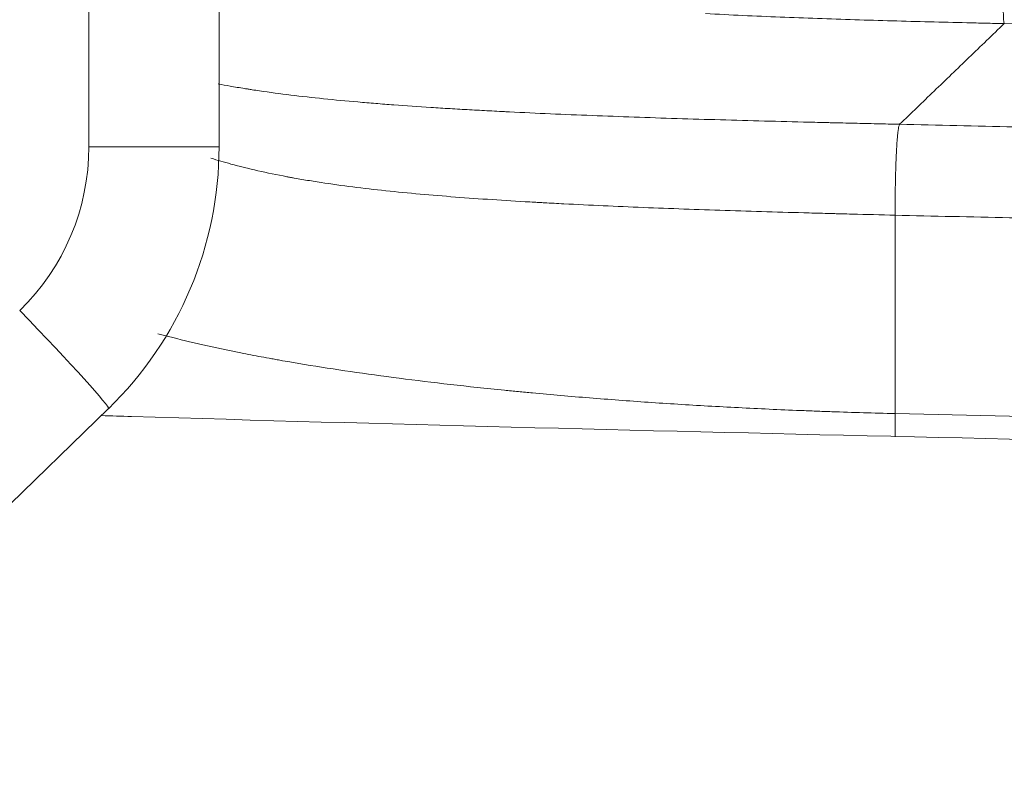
# Model space of a CAD drawing. Header units: millimetres. Extents: x 0 to 594, y 0 to 420.
# Tile 78 of 256: x 169 to 174, y 284 to 288. Entities that reach past the tile are written whole.
import ezdxf

# ---------------------------------------------------------------- set-up
doc = ezdxf.new("R2010")
doc.units = ezdxf.units.MM
doc.layers.add('1', color=7, linetype='Continuous', true_color=0xffffff)
doc.styles.add('Arial', font='txt')
doc.dimstyles.get("Standard").update_dxf_attribs({"dimtxt": 0.18, "dimasz": 0.18, "dimexe": 0.18, "dimexo": 0.0625, "dimgap": 0.09, "dimtad": 0, "dimtih": 1, "dimtoh": 1, "dimdec": 4, "dimzin": 0, "dimdsep": 46, "dimtxsty": 'Standard', "dimcen": 0.09, "dimadec": 0, "dimazin": 0, "dimtfac": 1, "dimtdec": 4, "dimtofl": 0, "dimtmove": 0, "dimatfit": 3, "dimfxl": 0, "dimtolj": 1, "dimtzin": 0, "dimarcsym": 0})

# ---------------------------------------------------------------- blocks, each defined once
blk = doc.blocks.new('_U9')
at = {"layer": '1', "color": 18, "lineweight": 18}
for p, q in [((135.9242, 328.6865), (181.306, 328.6865)), ((179.306, 328.6865), (179.306, 250.8383)), ((170.9219, 289.963), (181.306, 289.963)), ((179.306, 250.8383), (184.306, 250.8383))]:
    blk.add_line(p, q, dxfattribs=at)
at = {"layer": '1', "color": 18}
for points in [[(179.306, 328.6865), (180.2438, 325.1865), (178.3681, 325.1865)], [(179.306, 289.963), (178.3681, 293.463), (180.2438, 293.463)]]:
    blk.add_solid(points, dxfattribs=at)
at = {"layer": '1', "color": 18, "linetype": 'Continuous', "lineweight": 13, "char_height": 3.5, "attachment_point": 7, "line_spacing_factor": 1.047437, "style": 'Arial'}
for s, insert in [('\\fArial|b0|i0;\\W1.0000;0.8', (185.9915, 248.2025)), ('\\fArial|b0|i0;\\W1.0000;FWD LIFT POINTS', (185.9915, 241.1404))]:
    blk.add_mtext(s, dxfattribs=dict(at, insert=insert))

msp = doc.modelspace()

# ---------------------------------------------------------------- linework, layer by layer
at = {"layer": '1', "color": 155, "linetype": 'Continuous', "lineweight": 13}
for p, q in [((169.1365, 287.2597), (169.1365, 299.7707)), ((169.8511, 287.2597), (169.1365, 287.2597)), ((173.5566, 286.8843), (173.5566, 285.7969))]:
    msp.add_line(p, q, dxfattribs=at)
at = {"layer": '1', "color": 155, "linetype": 'Continuous', "lineweight": 18}
for p, q in [((169.8511, 287.2597), (169.8511, 299.7707)), ((168.1342, 284.7469), (169.244, 285.8241))]:
    msp.add_line(p, q, dxfattribs=at)
at = {"layer": '1', "color": 155, "linetype": 'Continuous', "lineweight": 13}
for centre, major_axis, ratio, start_param, end_param in [((167.8879, 287.2597), (0, -1.25), 0.99889, 0.769934, 1.570796), ((168.7217, 286.3623), (0.5224, -0.5382), 0.03382, 0, 1.537981)]:
    msp.add_ellipse(centre, major_axis=major_axis, ratio=ratio, start_param=start_param, end_param=end_param, dxfattribs=at)
at = {"layer": '1', "color": 155, "linetype": 'Continuous', "lineweight": 18}
msp.add_ellipse((167.8525, 287.2597), major_axis=(0, -2), ratio=0.99889, start_param=0.769934, end_param=1.570796, dxfattribs=at)
at = {"layer": '1', "color": 155, "linetype": 'Continuous', "lineweight": 13}
for points, knots in [([(174.1548, 287.9345), (174.1542, 287.9357), (174.1537, 287.9381), (174.1528, 287.9451), (174.1524, 287.9496), (174.1516, 287.961), (174.1512, 287.9678), (174.1505, 287.9835), (174.1502, 287.9924), (174.1497, 288.0123), (174.1494, 288.0232), (174.149, 288.0471), (174.1489, 288.06), (174.1486, 288.0876), (174.1485, 288.1023), (174.1484, 288.1335), (174.1484, 288.1499), (174.1484, 288.1843), (174.1485, 288.2023), (174.1486, 288.2397), (174.1488, 288.259), (174.1491, 288.299), (174.1493, 288.3196), (174.1498, 288.3618), (174.15, 288.3834), (174.1507, 288.4274), (174.151, 288.4499), (174.1517, 288.4954), (174.1521, 288.5185), (174.153, 288.5651), (174.1535, 288.5886), (174.1545, 288.6358), (174.155, 288.6595), (174.1555, 288.6833)], [0, 0, 0, 0, 0.0625, 0.0625, 0.125, 0.125, 0.1875, 0.1875, 0.25, 0.25, 0.3125, 0.3125, 0.375, 0.375, 0.4375, 0.4375, 0.5, 0.5, 0.5625, 0.5625, 0.625, 0.625, 0.6875, 0.6875, 0.75, 0.75, 0.8125, 0.8125, 0.875, 0.875, 0.9375, 0.9375, 1, 1, 1, 1]), ([(174.1548, 287.9345), (174.1206, 287.9353), (174.0865, 287.9361), (174.0183, 287.9377), (173.9159, 287.9401), (173.8136, 287.9426), (173.6089, 287.9478), (173.4724, 287.9516), (173.1995, 287.9601), (173.0631, 287.9649), (172.8585, 287.9731), (172.7903, 287.9761), (172.6539, 287.9824), (172.5857, 287.9858), (172.5176, 287.9895)], [0, 0, 0, 0, 0.0625, 0.0625, 0.125, 0.25, 0.25, 0.5, 0.5, 0.75, 0.75, 0.875, 0.875, 1, 1, 1, 1]), ([(174.1548, 287.9345), (174.0905, 287.8725), (173.9625, 287.7492), (173.7714, 287.5653), (173.6446, 287.4433), (173.5815, 287.3826)], [0, 0, 0, 0, 0.336455, 0.669788, 1, 1, 1, 1]), ([(246.8623, 287.5575), (246.1049, 287.5568), (245.3475, 287.5559), (243.8327, 287.5541), (243.0753, 287.553), (240.8031, 287.5496), (239.2882, 287.547), (236.2586, 287.5416), (234.7438, 287.5387), (231.7142, 287.5333), (230.1993, 287.5307), (227.1697, 287.5262), (225.6549, 287.5243), (222.6252, 287.5214), (221.1104, 287.5203), (218.0808, 287.5192), (216.566, 287.5191), (214.6724, 287.5197), (214.2937, 287.5199), (213.5363, 287.5203), (213.1576, 287.5206), (212.0215, 287.5216), (211.2641, 287.5225), (209.7493, 287.5252), (208.9919, 287.5268), (207.477, 287.5308), (206.7196, 287.5331), (204.4474, 287.5414), (202.9327, 287.5485), (198.3884, 287.575), (195.3589, 287.5995), (189.3002, 287.6647), (186.271, 287.7054), (181.7273, 287.7803), (180.2127, 287.8076), (177.941, 287.8523), (177.1837, 287.8678), (175.6692, 287.9001), (174.912, 287.917), (174.1548, 287.9345)], [0, 0, 0, 0, 0.03125, 0.03125, 0.0625, 0.0625, 0.125, 0.125, 0.1875, 0.1875, 0.25, 0.25, 0.3125, 0.3125, 0.375, 0.375, 0.4375, 0.4375, 0.453125, 0.453125, 0.46875, 0.46875, 0.5, 0.5, 0.53125, 0.53125, 0.5625, 0.5625, 0.625, 0.625, 0.75, 0.75, 0.875, 0.875, 0.9375, 0.9375, 0.96875, 0.96875, 1, 1, 1, 1]), ([(173.5815, 287.3826), (173.5805, 287.3811), (173.5787, 287.3782), (173.576, 287.3668), (173.5736, 287.3512), (173.5712, 287.3317), (173.5691, 287.3092), (173.5671, 287.2842), (173.5654, 287.2575), (173.5639, 287.2314), (173.5628, 287.2067), (173.5618, 287.1834), (173.5609, 287.1592), (173.5601, 287.134), (173.5594, 287.1081), (173.5587, 287.0815), (173.5582, 287.0543), (173.5577, 287.0266), (173.5573, 286.9986), (173.557, 286.9702), (173.5567, 286.9416), (173.5566, 286.913), (173.5566, 286.8939), (173.5566, 286.8843)], [0, 0, 0, 0, 0.072016, 0.1413, 0.207854, 0.271679, 0.332777, 0.39115, 0.446801, 0.499732, 0.539059, 0.578239, 0.617275, 0.656168, 0.694919, 0.733529, 0.772001, 0.810336, 0.848534, 0.886598, 0.92453, 0.96233, 1, 1, 1, 1]), ([(173.5815, 287.3826), (173.7907, 287.3779), (173.9999, 287.3732), (174.4183, 287.364), (174.6275, 287.3595), (175.2552, 287.346), (175.6737, 287.3372), (176.9294, 287.3113), (177.7666, 287.2948), (180.2783, 287.2473), (181.9529, 287.2185), (185.3026, 287.1659), (186.9776, 287.1422), (190.3279, 287.0996), (192.0032, 287.0806), (195.3542, 287.047), (197.0298, 287.0323), (200.3814, 287.0069), (202.0573, 286.9962), (204.5715, 286.9828), (205.4096, 286.9788), (207.0858, 286.9716), (207.9239, 286.9684), (209.6003, 286.9628), (210.4385, 286.9603), (211.6959, 286.9572), (212.115, 286.9562), (212.9533, 286.9544), (213.3724, 286.9536), (213.7916, 286.9529)], [0, 0, 0, 0, 0.015625, 0.015625, 0.03125, 0.03125, 0.0625, 0.0625, 0.125, 0.125, 0.25, 0.25, 0.375, 0.375, 0.5, 0.5, 0.625, 0.625, 0.75, 0.75, 0.8125, 0.8125, 0.875, 0.875, 0.9375, 0.9375, 0.96875, 0.96875, 1, 1, 1, 1]), ([(173.5566, 286.8843), (173.4782, 286.8863), (173.3998, 286.8883), (173.3016, 286.8909), (173.2722, 286.8917), (173.2427, 286.8924), (173.2231, 286.893), (173.2132, 286.8932), (173.1642, 286.8945), (173.1251, 286.8956), (173.0082, 286.8988), (172.9308, 286.901), (172.7771, 286.9056), (172.7007, 286.908), (172.5491, 286.9129), (172.4738, 286.9155), (172.3243, 286.9209), (172.1759, 286.9266), (172.0295, 286.9329), (171.8842, 286.9395), (171.8121, 286.943), (171.7048, 286.9486), (171.6691, 286.9505), (171.6247, 286.9529), (171.6159, 286.9534), (171.5982, 286.9544), (171.5717, 286.9559), (171.5453, 286.9574), (171.4579, 286.9626), (171.389, 286.9669), (171.2536, 286.976), (171.187, 286.9808), (171.0559, 286.991), (170.9915, 286.9964), (170.8648, 287.008), (170.8026, 287.0141), (170.6803, 287.0274), (170.6203, 287.0345), (170.5024, 287.0499), (170.4446, 287.0581), (170.3596, 287.0714), (170.3175, 287.0783), (170.2691, 287.0867), (170.2485, 287.0905), (170.2349, 287.093), (170.228, 287.0943), (170.1669, 287.1058), (170.1143, 287.1166), (170.0122, 287.1398), (169.9628, 287.152), (169.8776, 287.1752), (169.8412, 287.1859), (169.8058, 287.197)], [0, 0, 0, 0, 0.053244, 0.053244, 0.066555, 0.07321, 0.07321, 0.079866, 0.079866, 0.106488, 0.106488, 0.159732, 0.159732, 0.212976, 0.212976, 0.266219, 0.266219, 0.319463, 0.372707, 0.372707, 0.425951, 0.425951, 0.452573, 0.452573, 0.459228, 0.459228, 0.465884, 0.479195, 0.479195, 0.532439, 0.532439, 0.585683, 0.585683, 0.638927, 0.638927, 0.69217, 0.69217, 0.745414, 0.745414, 0.798658, 0.798658, 0.82528, 0.838591, 0.845247, 0.845247, 0.851902, 0.851902, 0.905146, 0.905146, 0.95839, 0.95839, 1, 1, 1, 1]), ([(213.7907, 286.4535), (213.3713, 286.4543), (212.9519, 286.4551), (212.1131, 286.4569), (211.6937, 286.4579), (210.4356, 286.461), (209.5969, 286.4635), (207.9195, 286.4691), (207.0809, 286.4723), (205.4036, 286.4795), (204.5651, 286.4836), (202.0494, 286.497), (200.3725, 286.5077), (197.0189, 286.5332), (195.3422, 286.5478), (191.9893, 286.5815), (190.3129, 286.6006), (186.9606, 286.6433), (185.2846, 286.6671), (181.933, 286.7198), (180.2574, 286.7487), (178.163, 286.7883), (177.7442, 286.7964), (176.9065, 286.813), (176.4877, 286.8215), (175.65, 286.8387), (175.0219, 286.852), (174.3939, 286.8657), (173.9752, 286.8749), (173.7659, 286.8796), (173.5566, 286.8843)], [0, 0, 0, 0, 0.03125, 0.03125, 0.0625, 0.0625, 0.125, 0.125, 0.1875, 0.1875, 0.25, 0.25, 0.375, 0.375, 0.5, 0.5, 0.625, 0.625, 0.75, 0.75, 0.875, 0.875, 0.90625, 0.90625, 0.9375, 0.9375, 0.96875, 0.984375, 0.984375, 1, 1, 1, 1]), ([(169.5142, 286.235), (169.5336, 286.2298), (169.5533, 286.2245), (169.633, 286.2039), (169.6958, 286.1887), (169.828, 286.1587), (169.8974, 286.144), (170.0064, 286.1223), (170.0435, 286.1152), (170.1005, 286.1045), (170.1293, 286.0992), (170.1586, 286.094), (170.1783, 286.0905), (170.1881, 286.0887), (170.2773, 286.0731), (170.3591, 286.0596), (170.5274, 286.0334), (170.6139, 286.0208), (170.7918, 285.9963), (170.8831, 285.9845), (171.0706, 285.9618), (171.1667, 285.9508), (171.3146, 285.935), (171.3645, 285.9299), (171.4402, 285.9223), (171.4783, 285.9186), (171.5168, 285.9149), (171.5425, 285.9124), (171.5554, 285.9112), (171.6715, 285.9004), (171.776, 285.8914), (171.9875, 285.8744), (172.0944, 285.8664), (172.3108, 285.8516), (172.4202, 285.8448), (172.6415, 285.8322), (172.7533, 285.8264), (172.923, 285.8186), (172.9799, 285.8162), (173.0657, 285.8127), (173.0943, 285.8116), (173.1375, 285.8099), (173.1519, 285.8094), (173.1807, 285.8083), (173.1951, 285.8078), (173.3248, 285.8033), (173.4405, 285.7998), (173.5566, 285.7969)], [0, 0, 0, 0, 0.02354, 0.02354, 0.093287, 0.093287, 0.163034, 0.163034, 0.197908, 0.197908, 0.215344, 0.224063, 0.224063, 0.232781, 0.232781, 0.302528, 0.302528, 0.372276, 0.372276, 0.442023, 0.442023, 0.51177, 0.51177, 0.546643, 0.546643, 0.56408, 0.572799, 0.572799, 0.581517, 0.581517, 0.651264, 0.651264, 0.721011, 0.721011, 0.790759, 0.790759, 0.860506, 0.860506, 0.895379, 0.895379, 0.912816, 0.912816, 0.921534, 0.921534, 0.930253, 0.930253, 1, 1, 1, 1]), ([(173.5566, 285.7969), (173.5566, 285.7744), (173.5567, 285.7317), (173.5572, 285.6897), (173.5575, 285.6702)], [0, 0, 0, 0, 0.528349, 1, 1, 1, 1]), ([(173.5566, 285.7969), (173.9752, 285.7875), (174.3938, 285.7783), (175.231, 285.7603), (175.6497, 285.7514), (176.487, 285.7341), (176.9057, 285.7256), (177.7431, 285.7089), (178.1619, 285.7008), (179.4181, 285.6768), (180.2558, 285.6616), (181.9312, 285.6325), (182.769, 285.6185), (185.2826, 285.5788), (186.9587, 285.5548), (189.0542, 285.5279), (189.4733, 285.5226), (190.3116, 285.5124), (190.7308, 285.5075), (191.9883, 285.4931), (192.8267, 285.484), (195.3418, 285.4585), (197.0187, 285.4436), (200.3727, 285.4179), (202.0497, 285.407), (205.404, 285.3888), (207.0812, 285.3815), (210.4358, 285.3699), (212.1132, 285.3657), (213.7907, 285.3628)], [0, 0, 0, 0, 0.03125, 0.03125, 0.0625, 0.0625, 0.09375, 0.09375, 0.125, 0.125, 0.1875, 0.1875, 0.25, 0.25, 0.375, 0.375, 0.40625, 0.40625, 0.4375, 0.4375, 0.5, 0.5, 0.625, 0.625, 0.75, 0.75, 0.875, 0.875, 1, 1, 1, 1])]:
    msp.add_open_spline(points, degree=3, knots=knots, dxfattribs=at)
at = {"layer": '1', "color": 155, "linetype": 'Continuous', "lineweight": 18}
for points, knots in [([(169.846, 287.6036), (169.8671, 287.5996), (169.8885, 287.5957), (169.9363, 287.5873), (169.9629, 287.5829), (169.9967, 287.5775), (170.0035, 287.5764), (170.0171, 287.5743), (170.0376, 287.5711), (170.0583, 287.568), (170.1279, 287.5578), (170.1851, 287.5502), (170.3022, 287.5358), (170.3623, 287.5291), (170.485, 287.5164), (170.5478, 287.5105), (170.6439, 287.5021), (170.6762, 287.4994), (170.7416, 287.4942), (170.7746, 287.4916), (170.8747, 287.4842), (170.9427, 287.4795), (171.0466, 287.4728), (171.0816, 287.4707), (171.1521, 287.4664), (171.2232, 287.4623), (171.2956, 287.4583), (171.3504, 287.4554), (171.3687, 287.4545), (171.3964, 287.453), (171.4056, 287.4526), (171.4241, 287.4516), (171.4333, 287.4512), (171.5169, 287.447), (171.5917, 287.4435), (171.818, 287.4335), (171.9711, 287.4276), (172.2042, 287.4194), (172.3606, 287.4142), (172.5193, 287.4095), (172.6791, 287.4049), (172.7595, 287.4027), (172.9215, 287.3984), (173.003, 287.3963), (173.1057, 287.3938), (173.1365, 287.393), (173.1674, 287.3923), (173.1881, 287.3918), (173.1984, 287.3915), (173.25, 287.3903), (173.3327, 287.3883), (173.4155, 287.3864), (173.4777, 287.385), (173.5088, 287.3843), (173.5452, 287.3834), (173.5633, 287.383), (173.5724, 287.3828), (173.5763, 287.3827), (173.5789, 287.3827), (173.5802, 287.3826), (173.5815, 287.3826)], [0, 0, 0, 0, 0.023998, 0.023998, 0.052704, 0.052704, 0.059881, 0.059881, 0.067057, 0.08141, 0.08141, 0.138822, 0.138822, 0.196234, 0.196234, 0.253646, 0.253646, 0.282352, 0.282352, 0.311058, 0.311058, 0.368469, 0.368469, 0.397175, 0.397175, 0.425881, 0.454587, 0.454587, 0.46894, 0.46894, 0.476117, 0.476117, 0.483293, 0.483293, 0.540705, 0.540705, 0.655529, 0.655529, 0.712941, 0.770353, 0.770353, 0.827764, 0.827764, 0.885176, 0.885176, 0.899529, 0.906706, 0.906706, 0.913882, 0.913882, 0.942588, 0.971294, 0.971294, 0.985647, 0.992824, 0.996412, 0.998206, 0.999103, 0.999103, 1, 1, 1, 1]), ([(250.4975, 285.1741), (248.996, 285.1751), (245.975, 285.1769), (241.5052, 285.1778), (237.1598, 285.1772), (233.0283, 285.1763), (229.1109, 285.1768), (225.4067, 285.1796), (221.4824, 285.1855), (217.2482, 285.1955), (212.609, 285.2104), (207.9022, 285.231), (201.9803, 285.2656), (194.7999, 285.3246), (186.3169, 285.4276), (179.2055, 285.5494), (173.5335, 285.6696), (170.7025, 285.7405), (169.2603, 285.7841), (169.2057, 285.7858)], [0, 0, 0, 0, 0.055379, 0.111428, 0.164859, 0.215653, 0.263811, 0.309347, 0.35228, 0.408559, 0.465526, 0.523405, 0.582188, 0.683998, 0.788349, 0.895316, 0.946648, 0.997979, 1, 1, 1, 1]), ([(172.6735, 278.2781), (172.4009, 278.2844), (172.1282, 278.291), (171.583, 278.3045), (170.7652, 278.3255), (169.9476, 278.3483), (168.3127, 278.3969), (167.223, 278.4331), (165.0445, 278.5144), (163.9556, 278.5596), (162.3229, 278.6351), (161.7788, 278.6615), (160.9627, 278.7033), (160.6907, 278.7175), (160.1468, 278.7468), (159.8749, 278.7617), (158.5154, 278.8384), (157.4285, 278.9054), (155.7992, 279.0154), (155.2563, 279.0536), (154.171, 279.1334), (153.6285, 279.1749), (152.0018, 279.3046), (150.9183, 279.398), (148.7536, 279.6003), (147.6724, 279.7091), (146.0527, 279.8849), (145.5132, 279.9457), (144.4348, 280.0716), (143.896, 280.1368), (142.281, 280.3395), (141.206, 280.4839), (139.5965, 280.7159), (139.0606, 280.7958), (137.9897, 280.9609), (137.4549, 281.0462), (136.3865, 281.2223), (135.8528, 281.3131), (134.787, 281.5007), (134.2547, 281.5973), (133.4574, 281.7469), (133.1918, 281.7975), (132.6611, 281.9003), (132.3959, 281.9524), (131.6009, 282.1113), (131.0717, 282.2204), (130.0151, 282.445), (129.4877, 282.5606), (128.4347, 282.7987), (127.9091, 282.9211), (127.1224, 283.1099), (126.8604, 283.1738), (126.3369, 283.3032), (126.0755, 283.3688), (125.5531, 283.5019), (125.2922, 283.5693), (124.7709, 283.706), (124.5106, 283.7753), (123.9905, 283.9157), (123.7308, 283.9868), (123.212, 284.131), (122.9529, 284.204), (122.4353, 284.352), (122.1768, 284.4269), (121.6606, 284.5788), (121.4028, 284.6557), (121.1454, 284.7336)], [0, 0, 0, 0, 0.015625, 0.015625, 0.03125, 0.0625, 0.0625, 0.125, 0.125, 0.1875, 0.1875, 0.21875, 0.21875, 0.234375, 0.234375, 0.25, 0.25, 0.3125, 0.3125, 0.34375, 0.34375, 0.375, 0.375, 0.4375, 0.4375, 0.5, 0.5, 0.53125, 0.53125, 0.5625, 0.5625, 0.625, 0.625, 0.65625, 0.65625, 0.6875, 0.6875, 0.71875, 0.71875, 0.75, 0.75, 0.765625, 0.765625, 0.78125, 0.78125, 0.8125, 0.8125, 0.84375, 0.84375, 0.875, 0.875, 0.890625, 0.890625, 0.90625, 0.90625, 0.921875, 0.921875, 0.9375, 0.9375, 0.953125, 0.953125, 0.96875, 0.96875, 0.984375, 0.984375, 1, 1, 1, 1])]:
    msp.add_open_spline(points, degree=3, knots=knots, dxfattribs=at)

# ---------------------------------------------------------------- dimensions: what is measured, and where the dimension line sits
at = {"layer": '1', "color": 18, "linetype": 'Continuous', "lineweight": 13}
dim = msp.add_linear_dim(base=(179.306, 289.963), p1=(135.9242, 328.6865), p2=(170.9219, 289.963), angle=90, text=' <> \\P\\fArial|b0|i0;\\C18;{\\H1.00x;\\fArial|b0|i0;FWD LIFT POINTS\\fArial|b0|i0;}\\C18;', dimstyle='Standard', override={"dimtxt": 3.5, "dimasz": 3.5, "dimexe": 2, "dimexo": 0, "dimgap": 1.5, "dimtih": 1, "dimtoh": 1, "dimdec": 1, "dimlfac": 0.02, "dimdsep": 46, "dimlunit": 2, "dimtxsty": 'Arial', "dimsah": 1, "dimse1": 0, "dimse2": 0, "dimsd1": 0, "dimsd2": 0, "dimclrd": 18, "dimclre": 18, "dimclrt": 18, "dimtol": 0, "dimtm": -0.1, "dimtfac": 1, "dimtdec": 2, "dimtofl": 1, "dimtmove": 1, "dimlwd": 18, "dimlwe": 18}, dxfattribs=at)
dim.commit()
dim.dimension.update_dxf_attribs({"geometry": '_U9', "text_midpoint": (206.6381, 247.3073), "dimtype": 160})

doc.saveas('drawing.dxf')
